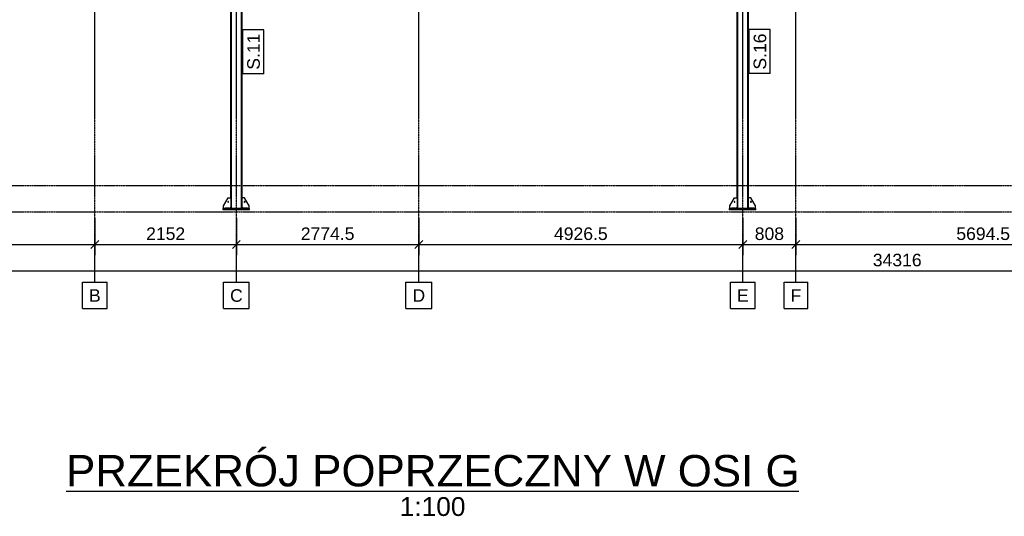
# Model space of a CAD drawing. Header units: millimetres. Extents: x 0 to 42000, y 0 to 29700.
# Tile 14 of 29: x 8982 to 23955, y 14599 to 22155. Entities that reach past the tile are written whole.
import ezdxf

# ---------------------------------------------------------------- set-up
doc = ezdxf.new("R2010")
doc.units = ezdxf.units.MM
doc.linetypes.add('DXK_LINE_DOT3', pattern=[5.9187, 2.979, -0.9799, 0.9799, -0.9799])
for name, color, linetype in [('TS_INNE_OBIEKTY', 7, 'Continuous'), ('TS_LINIE_WIDOCZNE', 7, 'Continuous'), ('TS_OPISY', 7, 'Continuous'), ('TS_OPISY_LINIE', 7, 'Continuous'), ('TS_OPISY_RAMKA', 7, 'Continuous'), ('TS_WYMIARY', 7, 'Continuous'), ('TS_WYMIARY_TEKST', 7, 'Continuous')]:
    doc.layers.add(name, color=color, linetype=linetype)
doc.styles.add('Arial', font='ARIAL.TTF', dxfattribs={"height": 0.2})

# ---------------------------------------------------------------- blocks, each defined once
blk = doc.blocks.new('Unknown-293068075-11 - 1320')
at = {"color": 6, "linetype": 'Continuous'}
blk.add_line((9687, 14979), (20833, 14979), dxfattribs=at)
at = {"color": 0, "linetype": 'Continuous'}
for points in [[(20833, 15054), (20833, 15554), (9687, 15554), (9687, 15054)], [(15760, 14604), (15760, 14904), (14760, 14904), (14760, 14604)]]:
    blk.add_wipeout(points, dxfattribs=at)
at = {"color": 6, "linetype": 'Continuous', "style": 'Arial'}
for s, height, p in [('PRZEKRÓJ POPRZECZNY W OSI G', 477.54, (9687, 15054)), ('1:100', 286.5, (14760, 14604))]:
    blk.add_text(s, height=height, dxfattribs=at).set_placement(p)
blk = doc.blocks.new('Part-293068075-4659 - 4602')
at = {"layer": 'TS_LINIE_WIDOCZNE', "color": 1, "linetype": 'Continuous'}
for p, q in [((19778, 19263), (19778, 19283)), ((20178, 19283), (19778, 19283)), ((20178, 19263), (19778, 19263)), ((20178, 19263), (20178, 19283))]:
    blk.add_line(p, q, dxfattribs=at)
blk = doc.blocks.new('Part-293068075-4611 - 4602')
at = {"layer": 'TS_LINIE_WIDOCZNE', "color": 1, "linetype": 'Continuous'}
for p, q in [((19893, 23004), (19893, 23718)), ((19902, 23004), (19902, 23718)), ((20054, 23004), (20054, 23718)), ((20064, 23004), (20064, 23718)), ((19893, 19443), (19893, 22788)), ((19902, 19443), (19902, 22788)), ((20054, 19443), (20054, 22788)), ((20064, 19443), (20064, 22788))]:
    blk.add_line(p, q, dxfattribs=at)
blk = doc.blocks.new('Part-293068075-4612 - 4602')
at = {"layer": 'TS_LINIE_WIDOCZNE', "color": 1, "linetype": 'Continuous'}
for p, q in [((12192, 19443), (12192, 24055)), ((12201, 24055), (12192, 24055)), ((12201, 19443), (12201, 24055)), ((12353, 19443), (12353, 24055)), ((12353, 24055), (12363, 24055)), ((12363, 19443), (12363, 24055))]:
    blk.add_line(p, q, dxfattribs=at)
blk = doc.blocks.new('Part-293068075-4661 - 4602')
at = {"layer": 'TS_LINIE_WIDOCZNE', "color": 1, "linetype": 'Continuous'}
for p, q in [((20103, 19443), (20064, 19443)), ((20173, 19323), (20103, 19443)), ((20173, 19283), (20173, 19323)), ((20084, 19283), (20064, 19303))]:
    blk.add_line(p, q, dxfattribs=at)
blk = doc.blocks.new('Bolt-293068075-4667 - 4602')
at = {"layer": 'TS_INNE_OBIEKTY', "color": 1, "linetype": 'Continuous'}
for start, end in [(90, 270), (90, 270), (270, 90), (270, 90)]:
    blk.add_arc((20103, 19383), 7, start, end, dxfattribs=at)
blk = doc.blocks.new('Part-293068075-4674 - 4602')
at = {"layer": 'TS_LINIE_WIDOCZNE', "color": 1, "linetype": 'Continuous'}
for p, q in [((12077, 19263), (12077, 19283)), ((12477, 19283), (12077, 19283)), ((12477, 19263), (12077, 19263)), ((12477, 19263), (12477, 19283))]:
    blk.add_line(p, q, dxfattribs=at)
blk = doc.blocks.new('Part-293068075-4676 - 4602')
at = {"layer": 'TS_LINIE_WIDOCZNE', "color": 1, "linetype": 'Continuous'}
for p, q in [((12402, 19443), (12363, 19443)), ((12472, 19323), (12402, 19443)), ((12472, 19283), (12472, 19323)), ((12383, 19283), (12363, 19303))]:
    blk.add_line(p, q, dxfattribs=at)
blk = doc.blocks.new('Bolt-293068075-4682 - 4602')
at = {"layer": 'TS_INNE_OBIEKTY', "color": 1, "linetype": 'Continuous'}
for start, end in [(90, 270), (90, 270), (270, 90), (270, 90)]:
    blk.add_arc((12402, 19383), 7, start, end, dxfattribs=at)
blk = doc.blocks.new('GridLine-293068075-5865 - 4602')
at = {"layer": 'TS_INNE_OBIEKTY', "color": 4, "linetype": 'DXK_LINE_DOT3'}
blk.add_line((10125, 18163), (10125, 26073), dxfattribs=at)
at = {"layer": 'TS_INNE_OBIEKTY', "color": 4, "linetype": 'Continuous'}
for p, q in [((9936, 18163), (10314, 18163)), ((9936, 17763), (9936, 18163)), ((10314, 17763), (10314, 18163)), ((9936, 17763), (10314, 17763))]:
    blk.add_line(p, q, dxfattribs=at)
at = {"layer": 'TS_INNE_OBIEKTY', "color": 2, "linetype": 'Continuous', "style": 'Arial'}
blk.add_text('B', height=191, dxfattribs=at).set_placement((10036, 17863))
blk = doc.blocks.new('GridLine-293068075-5873 - 4602')
at = {"layer": 'TS_INNE_OBIEKTY', "color": 4, "linetype": 'DXK_LINE_DOT3'}
blk.add_line((2169, 19233), (40788, 19233), dxfattribs=at)
blk = doc.blocks.new('Part-293068075-5283 - 4602')
at = {"layer": 'TS_LINIE_WIDOCZNE', "color": 1, "linetype": 'Continuous'}
for p, q in [((12082, 19323), (12152, 19443)), ((12082, 19283), (12082, 19323)), ((12152, 19443), (12192, 19443)), ((12172, 19283), (12192, 19303))]:
    blk.add_line(p, q, dxfattribs=at)
blk = doc.blocks.new('Part-293068075-5291 - 4602')
at = {"layer": 'TS_LINIE_WIDOCZNE', "color": 1, "linetype": 'Continuous'}
for p, q in [((19783, 19323), (19853, 19443)), ((19783, 19283), (19783, 19323)), ((19853, 19443), (19893, 19443)), ((19873, 19283), (19893, 19303))]:
    blk.add_line(p, q, dxfattribs=at)
blk = doc.blocks.new('Part-293068075-5284 - 4602')
at = {"layer": 'TS_LINIE_WIDOCZNE', "color": 1, "linetype": 'Continuous'}
for p, q in [((12387, 19283), (12387, 19295)), ((12387, 19295), (12447, 19295)), ((12447, 19283), (12447, 19295))]:
    blk.add_line(p, q, dxfattribs=at)
blk = doc.blocks.new('Part-293068075-5285 - 4602')
at = {"layer": 'TS_LINIE_WIDOCZNE', "color": 1, "linetype": 'Continuous'}
for p, q in [((12107, 19283), (12107, 19295)), ((12107, 19295), (12167, 19295)), ((12167, 19283), (12167, 19295))]:
    blk.add_line(p, q, dxfattribs=at)
blk = doc.blocks.new('Bolt-293068075-5286 - 4602')
at = {"layer": 'TS_INNE_OBIEKTY', "color": 1, "linetype": 'Continuous'}
for start, end in [(108, 288), (108, 288), (288, 108), (288, 108)]:
    blk.add_arc((12152, 19383), 7, start, end, dxfattribs=at)
blk = doc.blocks.new('Part-293068075-5292 - 4602')
at = {"layer": 'TS_LINIE_WIDOCZNE', "color": 1, "linetype": 'Continuous'}
for p, q in [((20088, 19283), (20088, 19295)), ((20088, 19295), (20148, 19295)), ((20148, 19283), (20148, 19295))]:
    blk.add_line(p, q, dxfattribs=at)
blk = doc.blocks.new('Part-293068075-5293 - 4602')
at = {"layer": 'TS_LINIE_WIDOCZNE', "color": 1, "linetype": 'Continuous'}
for p, q in [((19808, 19283), (19808, 19295)), ((19808, 19295), (19868, 19295)), ((19868, 19283), (19868, 19295))]:
    blk.add_line(p, q, dxfattribs=at)
blk = doc.blocks.new('Bolt-293068075-5294 - 4602')
at = {"layer": 'TS_INNE_OBIEKTY', "color": 1, "linetype": 'Continuous'}
for start, end in [(108, 288), (108, 288), (288, 108), (288, 108)]:
    blk.add_arc((19853, 19383), 7, start, end, dxfattribs=at)
blk = doc.blocks.new('GridLine-293068075-5868 - 4602')
at = {"layer": 'TS_INNE_OBIEKTY', "color": 4, "linetype": 'DXK_LINE_DOT3'}
blk.add_line((19978, 18163), (19978, 26073), dxfattribs=at)
at = {"layer": 'TS_INNE_OBIEKTY', "color": 4, "linetype": 'Continuous'}
for p, q in [((19789, 18163), (20167, 18163)), ((19789, 17763), (19789, 18163)), ((20167, 17763), (20167, 18163)), ((19789, 17763), (20167, 17763))]:
    blk.add_line(p, q, dxfattribs=at)
at = {"layer": 'TS_INNE_OBIEKTY', "color": 2, "linetype": 'Continuous', "style": 'Arial'}
blk.add_text('E', height=191, dxfattribs=at).set_placement((19889, 17863))
blk = doc.blocks.new('Part-293068075-5549 - 4602')
at = {"layer": 'TS_LINIE_WIDOCZNE', "color": 1, "linetype": 'Continuous'}
for p, q in [((20052, 19443), (20052, 19283)), ((20064, 19443), (20052, 19443)), ((20052, 19323), (20064, 19323)), ((20064, 19283), (20064, 19443)), ((20052, 19283), (20064, 19283))]:
    blk.add_line(p, q, dxfattribs=at)
blk = doc.blocks.new('Part-293068075-5550 - 4602')
at = {"layer": 'TS_LINIE_WIDOCZNE', "color": 1, "linetype": 'Continuous'}
for p, q in [((19893, 19443), (19893, 19283)), ((19905, 19443), (19893, 19443)), ((19893, 19323), (19905, 19323)), ((19905, 19283), (19905, 19443)), ((19893, 19283), (19905, 19283))]:
    blk.add_line(p, q, dxfattribs=at)
blk = doc.blocks.new('Part-293068075-5557 - 4602')
at = {"layer": 'TS_LINIE_WIDOCZNE', "color": 1, "linetype": 'Continuous'}
for p, q in [((12351, 19443), (12351, 19283)), ((12363, 19443), (12351, 19443)), ((12351, 19323), (12363, 19323)), ((12363, 19283), (12363, 19443)), ((12351, 19283), (12363, 19283))]:
    blk.add_line(p, q, dxfattribs=at)
blk = doc.blocks.new('Part-293068075-5558 - 4602')
at = {"layer": 'TS_LINIE_WIDOCZNE', "color": 1, "linetype": 'Continuous'}
for p, q in [((12192, 19443), (12192, 19283)), ((12204, 19443), (12192, 19443)), ((12192, 19323), (12204, 19323)), ((12204, 19283), (12204, 19443)), ((12192, 19283), (12204, 19283))]:
    blk.add_line(p, q, dxfattribs=at)
blk = doc.blocks.new('GridLine-293068075-5866 - 4602')
at = {"layer": 'TS_INNE_OBIEKTY', "color": 4, "linetype": 'DXK_LINE_DOT3'}
blk.add_line((12277, 18163), (12277, 26073), dxfattribs=at)
at = {"layer": 'TS_INNE_OBIEKTY', "color": 4, "linetype": 'Continuous'}
for p, q in [((12081, 18163), (12473, 18163)), ((12081, 17763), (12081, 18163)), ((12473, 17763), (12473, 18163)), ((12081, 17763), (12473, 17763))]:
    blk.add_line(p, q, dxfattribs=at)
at = {"layer": 'TS_INNE_OBIEKTY', "color": 2, "linetype": 'Continuous', "style": 'Arial'}
blk.add_text('C', height=191, dxfattribs=at).set_placement((12181, 17863))
blk = doc.blocks.new('GridLine-293068075-5867 - 4602')
at = {"layer": 'TS_INNE_OBIEKTY', "color": 4, "linetype": 'DXK_LINE_DOT3'}
blk.add_line((15052, 18163), (15052, 26073), dxfattribs=at)
at = {"layer": 'TS_INNE_OBIEKTY', "color": 4, "linetype": 'Continuous'}
for p, q in [((14855, 18163), (15248, 18163)), ((14855, 17763), (14855, 18163)), ((15248, 17763), (15248, 18163)), ((14855, 17763), (15248, 17763))]:
    blk.add_line(p, q, dxfattribs=at)
at = {"layer": 'TS_INNE_OBIEKTY', "color": 2, "linetype": 'Continuous', "style": 'Arial'}
blk.add_text('D', height=191, dxfattribs=at).set_placement((14955, 17863))
blk = doc.blocks.new('GridLine-293068075-5869 - 4602')
at = {"layer": 'TS_INNE_OBIEKTY', "color": 4, "linetype": 'DXK_LINE_DOT3'}
blk.add_line((20786, 18163), (20786, 26073), dxfattribs=at)
at = {"layer": 'TS_INNE_OBIEKTY', "color": 4, "linetype": 'Continuous'}
for p, q in [((20605, 18163), (20968, 18163)), ((20605, 17763), (20605, 18163)), ((20968, 17763), (20968, 18163)), ((20605, 17763), (20968, 17763))]:
    blk.add_line(p, q, dxfattribs=at)
at = {"layer": 'TS_INNE_OBIEKTY', "color": 2, "linetype": 'Continuous', "style": 'Arial'}
blk.add_text('F', height=191, dxfattribs=at).set_placement((20705, 17863))
blk = doc.blocks.new('GridLine-293068075-5874 - 4602')
at = {"layer": 'TS_INNE_OBIEKTY', "color": 4, "linetype": 'DXK_LINE_DOT3'}
blk.add_line((2169, 19633), (40788, 19633), dxfattribs=at)
blk = doc.blocks.new('StraightDimension-293068075-5881 - 4602')
at = {"layer": 'TS_WYMIARY', "color": 174, "linetype": 'Continuous'}
for p, q in [((19978, 19133), (19978, 18573)), ((20786, 19133), (20786, 18573)), ((20038, 18793), (19918, 18673)), ((19978, 18733), (20786, 18733)), ((20726, 18673), (20846, 18793))]:
    blk.add_line(p, q, dxfattribs=at)
at = {"color": 0}
blk.add_wipeout([(20645, 18763), (20645, 19043), (20120, 19043), (20120, 18763)], dxfattribs=at).dxf.layer = 'TS_WYMIARY'
at = {"layer": 'TS_WYMIARY_TEKST', "color": 96, "style": 'Arial'}
blk.add_text('808', height=191, dxfattribs=at).set_placement((20160, 18803))
blk = doc.blocks.new('StraightDimension-293068075-5880 - 4602')
at = {"layer": 'TS_WYMIARY', "color": 174, "linetype": 'Continuous'}
for p, q in [((20786, 19133), (20786, 18573)), ((26480, 19133), (26480, 18573)), ((20846, 18793), (20726, 18673)), ((20786, 18733), (26480, 18733)), ((26420, 18673), (26540, 18793))]:
    blk.add_line(p, q, dxfattribs=at)
at = {"color": 0}
blk.add_wipeout([(24081, 18763), (24081, 19043), (23186, 19043), (23186, 18763)], dxfattribs=at).dxf.layer = 'TS_WYMIARY'
at = {"layer": 'TS_WYMIARY_TEKST', "color": 96, "style": 'Arial'}
blk.add_text('5694.5', height=191, dxfattribs=at).set_placement((23226, 18803))
blk = doc.blocks.new('StraightDimension-293068075-5882 - 4602')
at = {"layer": 'TS_WYMIARY', "color": 174, "linetype": 'Continuous'}
for p, q in [((15052, 19133), (15052, 18573)), ((19978, 19133), (19978, 18573)), ((15112, 18793), (14992, 18673)), ((15052, 18733), (19978, 18733)), ((19918, 18673), (20038, 18793))]:
    blk.add_line(p, q, dxfattribs=at)
at = {"color": 0}
blk.add_wipeout([(17963, 18763), (17963, 19043), (17067, 19043), (17067, 18763)], dxfattribs=at).dxf.layer = 'TS_WYMIARY'
at = {"layer": 'TS_WYMIARY_TEKST', "color": 96, "style": 'Arial'}
blk.add_text('4926.5', height=191, dxfattribs=at).set_placement((17107, 18803))
blk = doc.blocks.new('StraightDimension-293068075-5883 - 4602')
at = {"layer": 'TS_WYMIARY', "color": 174, "linetype": 'Continuous'}
for p, q in [((12277, 19133), (12277, 18573)), ((15052, 19133), (15052, 18573)), ((12337, 18793), (12217, 18673)), ((12277, 18733), (15052, 18733)), ((14992, 18673), (15112, 18793))]:
    blk.add_line(p, q, dxfattribs=at)
at = {"color": 0}
blk.add_wipeout([(14112, 18763), (14112, 19043), (13217, 19043), (13217, 18763)], dxfattribs=at).dxf.layer = 'TS_WYMIARY'
at = {"layer": 'TS_WYMIARY_TEKST', "color": 96, "style": 'Arial'}
blk.add_text('2774.5', height=191, dxfattribs=at).set_placement((13257, 18803))
blk = doc.blocks.new('StraightDimension-293068075-5884 - 4602')
at = {"layer": 'TS_WYMIARY', "color": 174, "linetype": 'Continuous'}
for p, q in [((10125, 19133), (10125, 18573)), ((12277, 19133), (12277, 18573)), ((10185, 18793), (10065, 18673)), ((10125, 18733), (12277, 18733)), ((12217, 18673), (12337, 18793))]:
    blk.add_line(p, q, dxfattribs=at)
at = {"color": 0}
blk.add_wipeout([(11538, 18763), (11538, 19043), (10865, 19043), (10865, 18763)], dxfattribs=at).dxf.layer = 'TS_WYMIARY'
at = {"layer": 'TS_WYMIARY_TEKST', "color": 96, "style": 'Arial'}
blk.add_text('2152', height=191, dxfattribs=at).set_placement((10905, 18803))
blk = doc.blocks.new('StraightDimension-293068075-5885 - 4602')
at = {"layer": 'TS_WYMIARY', "color": 174, "linetype": 'Continuous'}
for p, q in [((5169, 19133), (5169, 18573)), ((10125, 19133), (10125, 18573)), ((5229, 18793), (5109, 18673)), ((5169, 18733), (10125, 18733)), ((10065, 18673), (10185, 18793))]:
    blk.add_line(p, q, dxfattribs=at)
at = {"color": 0}
blk.add_wipeout([(8095, 18763), (8095, 19043), (7199, 19043), (7199, 18763)], dxfattribs=at).dxf.layer = 'TS_WYMIARY'
at = {"layer": 'TS_WYMIARY_TEKST', "color": 96, "style": 'Arial'}
blk.add_text('4956.5', height=191, dxfattribs=at).set_placement((7239, 18803))
blk = doc.blocks.new('StraightDimension-293068075-5891 - 4602')
at = {"layer": 'TS_WYMIARY', "color": 174, "linetype": 'Continuous'}
blk.add_line((5169, 18333), (39485, 18333), dxfattribs=at)
at = {"color": 0}
blk.add_wipeout([(22737, 18363), (22737, 18643), (21916, 18643), (21916, 18363)], dxfattribs=at).dxf.layer = 'TS_WYMIARY'
at = {"layer": 'TS_WYMIARY_TEKST', "color": 96, "style": 'Arial'}
blk.add_text('34316', height=191, dxfattribs=at).set_placement((21956, 18403))
blk = doc.blocks.new('Mark-293068075-6297 - 4602')
blk.add_wipeout([(20334, 21944), (20134, 21944), (20134, 21396), (20334, 21396)]).dxf.layer = 'TS_OPISY_LINIE'
blk.add_wipeout([(20334, 21944), (20134, 21944), (20134, 21396), (20334, 21396)]).dxf.layer = 'TS_OPISY_LINIE'
at = {"layer": 'TS_OPISY_RAMKA', "linetype": 'Continuous'}
for p, q in [((20074, 21336), (20074, 22004)), ((20394, 22004), (20074, 22004)), ((20394, 21336), (20394, 22004)), ((20394, 21336), (20074, 21336))]:
    blk.add_line(p, q, dxfattribs=at)
at = {"layer": 'TS_OPISY', "style": 'Arial'}
blk.add_text('S.16', height=191, rotation=90.0002, dxfattribs=at).set_placement((20334, 21396))
blk = doc.blocks.new('Mark-293068075-6298 - 4602')
blk.add_wipeout([(12633, 21943), (12433, 21943), (12433, 21394), (12633, 21394)]).dxf.layer = 'TS_OPISY_LINIE'
blk.add_wipeout([(12633, 21943), (12433, 21943), (12433, 21394), (12633, 21394)]).dxf.layer = 'TS_OPISY_LINIE'
at = {"layer": 'TS_OPISY_RAMKA', "linetype": 'Continuous'}
for p, q in [((12373, 21334), (12373, 22003)), ((12693, 22003), (12373, 22003)), ((12693, 21334), (12693, 22003)), ((12693, 21334), (12373, 21334))]:
    blk.add_line(p, q, dxfattribs=at)
at = {"layer": 'TS_OPISY', "style": 'Arial'}
blk.add_text('S.11', height=191, rotation=90.0002, dxfattribs=at).set_placement((12633, 21394))

msp = doc.modelspace()

# ---------------------------------------------------------------- block references
for name in ['GridLine-293068075-5865 - 4602', 'GridLine-293068075-5866 - 4602', 'GridLine-293068075-5867 - 4602', 'GridLine-293068075-5868 - 4602', 'GridLine-293068075-5869 - 4602', 'Part-293068075-4612 - 4602', 'Part-293068075-4611 - 4602', 'GridLine-293068075-5874 - 4602', 'GridLine-293068075-5873 - 4602', 'Part-293068075-5283 - 4602', 'Bolt-293068075-5286 - 4602', 'Part-293068075-5558 - 4602', 'Part-293068075-5557 - 4602', 'Part-293068075-4676 - 4602', 'Bolt-293068075-4682 - 4602', 'Part-293068075-5291 - 4602', 'Bolt-293068075-5294 - 4602', 'Part-293068075-5550 - 4602', 'Part-293068075-5549 - 4602', 'Part-293068075-4661 - 4602', 'Bolt-293068075-4667 - 4602', 'Part-293068075-4674 - 4602', 'Part-293068075-5285 - 4602', 'Part-293068075-5284 - 4602', 'Part-293068075-4659 - 4602', 'Part-293068075-5293 - 4602', 'Part-293068075-5292 - 4602', 'Unknown-293068075-11 - 1320']:
    msp.add_blockref(name, (0, 0))

# ---------------------------------------------------------------- next in the draw order: block references
for name in ['Mark-293068075-6298 - 4602', 'Mark-293068075-6297 - 4602', 'StraightDimension-293068075-5881 - 4602']:
    msp.add_blockref(name, (0, 0))

# ---------------------------------------------------------------- next in the draw order: block references
for name in ['StraightDimension-293068075-5882 - 4602', 'StraightDimension-293068075-5880 - 4602']:
    msp.add_blockref(name, (0, 0))

# ---------------------------------------------------------------- next in the draw order: block references
msp.add_blockref('StraightDimension-293068075-5883 - 4602', (0, 0))

# ---------------------------------------------------------------- next in the draw order: block references
msp.add_blockref('StraightDimension-293068075-5884 - 4602', (0, 0))

# ---------------------------------------------------------------- next in the draw order: block references
msp.add_blockref('StraightDimension-293068075-5885 - 4602', (0, 0))

# ---------------------------------------------------------------- next in the draw order: block references
msp.add_blockref('StraightDimension-293068075-5891 - 4602', (0, 0))

doc.saveas('drawing.dxf')
